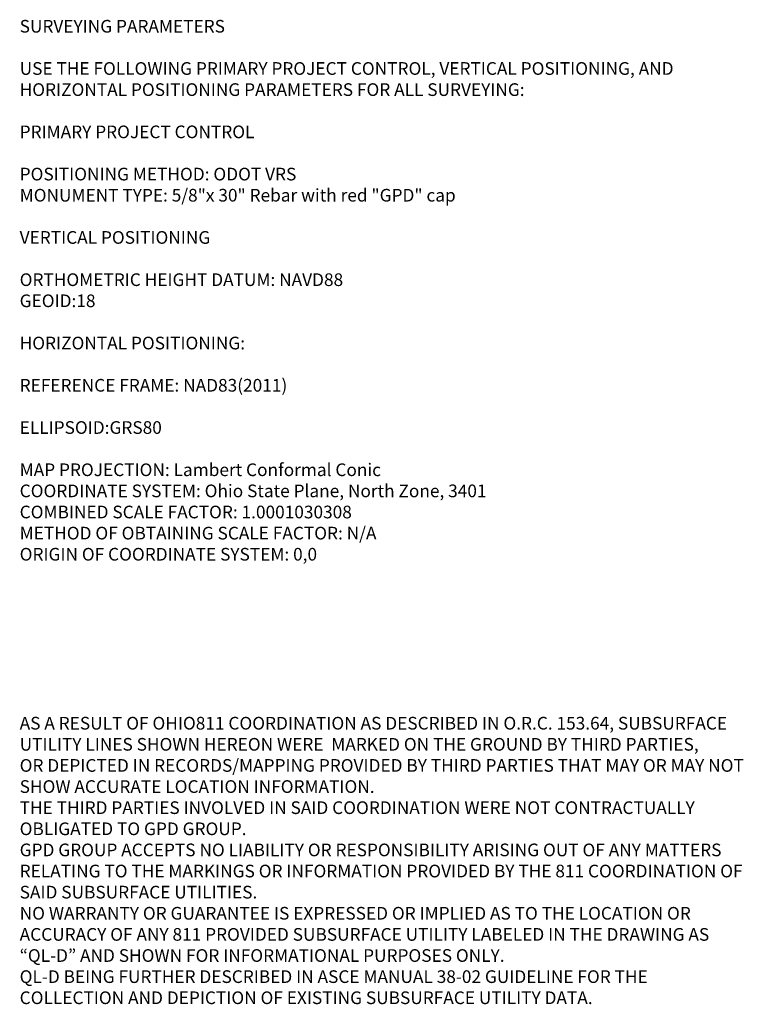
# Model space of a CAD drawing. Header units: feet. Extents: x 2295822 to 2298282, y 574567 to 575667.
# Tile 1 of 7: x 2295822 to 2296108, y 575275 to 575664. Entities that reach past the tile are written whole.
import ezdxf

# ---------------------------------------------------------------- set-up
doc = ezdxf.new("R2010")
doc.units = ezdxf.units.FT
doc.header["$LTSCALE"] = 20
doc.header["$MEASUREMENT"] = 0
doc.layers.add('SV_PARAMETERS', color=2, linetype='Continuous')
doc.styles.add('Slanted-Normal', font='font31.shx', dxfattribs={"height": 0.14})

msp = doc.modelspace()

# ---------------------------------------------------------------- texts
at = {"layer": 'SV_PARAMETERS', "insert": (2295822.48, 575663.5), "char_height": 5, "attachment_point": 1, "style": 'Slanted-Normal'}
msp.add_mtext_dynamic_manual_height_columns('\\pxql;SURVEYING PARAMETERS\\P\\PUSE THE FOLLOWING PRIMARY PROJECT CONTROL, VERTICAL POSITIONING, AND HORIZONTAL POSITIONING PARAMETERS FOR ALL SURVEYING:\\P\\PPRIMARY PROJECT CONTROL\\P\\PPOSITIONING METHOD: ODOT VRS\\PMONUMENT TYPE: 5/8"x 30" Rebar with red "GPD" cap\\P\\PVERTICAL POSITIONING\\P\\PORTHOMETRIC HEIGHT DATUM: NAVD88\\PGEOID:18\\P\\PHORIZONTAL POSITIONING:\\P\\PREFERENCE FRAME: NAD83(2011)\\P\\PELLIPSOID:GRS80\\P\\PMAP PROJECTION: Lambert Conformal Conic\\PCOORDINATE SYSTEM: Ohio State Plane, North Zone, 3401\\PCOMBINED SCALE FACTOR: 1.0001030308\\PMETHOD OF OBTAINING SCALE FACTOR: N/A\\PORIGIN OF COORDINATE SYSTEM: 0,0\\P\\P\\pq*;\\P\\pql;\\P\\P\\P\\P\\PAS A RESULT OF OHIO811 COORDINATION AS DESCRIBED IN O.R.C. 153.64, SUBSURFACE UTILITY LINES SHOWN HEREON WERE  MARKED ON THE GROUND BY THIRD PARTIES,\\POR DEPICTED IN RECORDS/MAPPING PROVIDED BY THIRD PARTIES THAT MAY OR MAY NOT SHOW ACCURATE LOCATION INFORMATION. \\PTHE THIRD PARTIES INVOLVED IN SAID COORDINATION WERE NOT CONTRACTUALLY OBLIGATED TO GPD GROUP.\\PGPD GROUP ACCEPTS NO LIABILITY OR RESPONSIBILITY ARISING OUT OF ANY MATTERS RELATING TO THE MARKINGS OR INFORMATION PROVIDED BY THE 811 COORDINATION OF SAID SUBSURFACE UTILITIES.\\PNO WARRANTY OR GUARANTEE IS EXPRESSED OR IMPLIED AS TO THE LOCATION OR ACCURACY OF ANY 811 PROVIDED SUBSURFACE UTILITY LABELED IN THE DRAWING AS “QL-D” AND SHOWN FOR INFORMATIONAL PURPOSES ONLY.\\PQL-D BEING FURTHER DESCRIBED IN ASCE MANUAL 38-02 GUIDELINE FOR THE COLLECTION AND DEPICTION OF EXISTING SUBSURFACE UTILITY DATA.', width=287.2863, gutter_width=14, heights=[0], dxfattribs=at)

doc.saveas('drawing.dxf')
